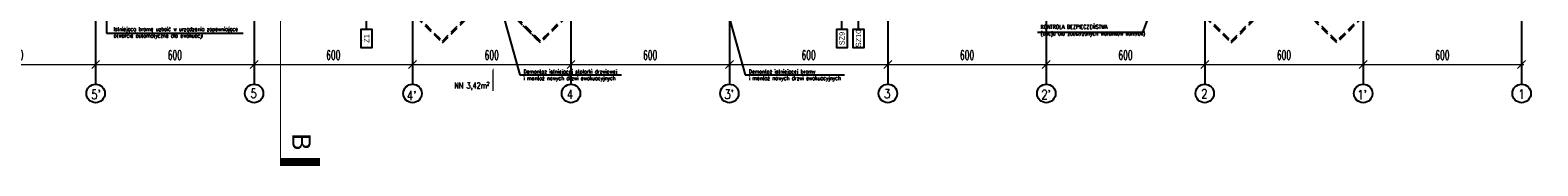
# Model space of a CAD drawing. Header units: centimetres. Extents: x -228435 to 56419, y -89367 to 477256.
# Tile 44 of 53: x -43020 to 14075, y -1864 to 3287. Entities that reach past the tile are written whole.
import ezdxf
from ezdxf.enums import TextEntityAlignment as Align

# ---------------------------------------------------------------- set-up
doc = ezdxf.new("R2010")
doc.units = ezdxf.units.CM
doc.header["$LTSCALE"] = 50
doc.header["$PDMODE"] = 35
doc.header["$PDSIZE"] = 0.1
for name, pattern in [('Kondygnacja -1$0$HIDDEN', [9.525, 6.35, -3.175]), ('Linie przekrojowe$0$DASHDOT', [25.4, 12.7, -6.35, 0, -6.35]), ('Osie rzutów$0$DASHDOT2', [12.7, 6.35, -3.175, 0, -3.175])]:
    doc.linetypes.add(name, pattern=pattern)
doc.layers.get('0').update_dxf_attribs({"color": 8})
doc.layers.get('DEFPOINTS').update_dxf_attribs({"color": 8})
for name, color, linetype in [('Kondygnacja -1$0$ARCH_INFO_ODDYMIANIE', 8, 'Continuous'), ('Kondygnacja -1$0$ARCH_INFO_OPISY', 8, 'Continuous'), ('Kondygnacja -1$0$ARCH_INFO_OPISY_PRZEGRODY_IST', 8, 'Continuous'), ('Kondygnacja -1$0$ARCH_NIEWIDOK_IST', 8, 'Kondygnacja -1$0$HIDDEN'), ('Osie rzutów$0$ARCH_INFO_OSIE_IST', 8, 'Osie rzutów$0$DASHDOT2'), ('Osie rzutów$0$ARCH_INFO_OSIE_OPISY_IST', 8, 'Continuous')]:
    doc.layers.add(name, color=color, linetype=linetype)
doc.layers.add('Linie przekrojowe$0$ARCH_LINIE PRZEKROJOWE', color=8, linetype='Continuous', lineweight=25)
doc.layers.add('Osie rzutów$0$ARCH_INFO_WYMIARY', color=8, linetype='Continuous', lineweight=9)
doc.styles.add('Kondygnacja -1$0$Arial', font='ARIAL.TTF')
doc.styles.add('Kondygnacja -1$0$Romans', font='Romans.shx', dxfattribs={"width": 0.7})
doc.styles.add('Kondygnacja -1$0$ROMANS-50-CM', font='romans.shx', dxfattribs={"width": 0.8, "height": 10})
doc.styles.add('Kondygnacja -1$0$Standard', font='txt')
doc.styles.add('Linie przekrojowe$0$Arial', font='ARIAL.TTF')
doc.styles.add('Osie rzutów$0$ROMANS-250-CM', font='romans.shx', dxfattribs={"width": 0.8, "height": 50})
doc.styles.add('Osie rzutów$0$wymiary_cuprum', font='Romans.shx', dxfattribs={"width": 0.6})
doc.dimstyles.new('Kondygnacja -1$0$ISO-25', dxfattribs={"dimtxt": 2.5, "dimasz": 2.5, "dimexe": 1.25, "dimexo": 0.625, "dimtad": 1, "dimtxsty": 'Kondygnacja -1$0$Standard', "dimcen": 2.5, "dimadec": 0, "dimazin": 0, "dimtfac": 1, "dimtmove": 0, "dimatfit": 3, "dimfxl": 0, "dimarcsym": 0})
doc.dimstyles.new('Osie rzutów$0$ARCH_ CT', dxfattribs={"dimtxt": 20, "dimasz": 20, "dimexe": 12, "dimexo": 20, "dimgap": 5, "dimtad": 1, "dimdec": 1, "dimrnd": 0.5, "dimzin": 9, "dimdsep": 46, "dimtxsty": 'Osie rzutów$0$wymiary_cuprum', "dimblk": 'Osie rzutów$0$_Oblique', "dimcen": 8, "dimdle": 12, "dimclrd": 256, "dimclre": 256, "dimclrt": 55, "dimadec": 1, "dimazin": 0, "dimtfac": 1, "dimtdec": 1, "dimtmove": 1, "dimatfit": 2, "dimldrblk": 'Osie rzutów$0$_Dot', "dimfxl": 0, "dimtolj": 1, "dimtzin": 0, "dimlwd": -1, "dimlwe": -1, "dimarcsym": 0})

# ---------------------------------------------------------------- blocks, each defined once
blk = doc.blocks.new('Linie przekrojowe$0$A$C57A9303D')
blk.add_lwpolyline([(300, 0, 3, 3, 0), (0, 0, 30, 30, 0), (0, 150, 30, 30, 0)], format="xyseb")
at = {"linetype": 'Linie przekrojowe$0$DASHDOT', "ltscale": 5, "const_width": 3}
blk.add_lwpolyline([(300, 0), (1000, 0)], dxfattribs=at)
blk = doc.blocks.new('Linie przekrojowe')
at = {"layer": 'Linie przekrojowe$0$ARCH_LINIE PRZEKROJOWE', "linetype": 'Linie przekrojowe$0$DASHDOT', "ltscale": 5, "xscale": -1, "rotation": 270}
blk.add_blockref('Linie przekrojowe$0$A$C57A9303D', (8760, 4328.6), dxfattribs=at)
at = {"layer": 'Linie przekrojowe$0$ARCH_LINIE PRZEKROJOWE', "linetype": 'Linie przekrojowe$0$DASHDOT', "ltscale": 5, "style": 'Linie przekrojowe$0$Arial'}
blk.add_text('B', height=70, rotation=270, dxfattribs=at).set_placement((8839.8, 4404.4), align=Align.MIDDLE_CENTER)
blk = doc.blocks.new('Kondygnacja -1$0$_Dot')
at = {"color": 0, "linetype": 'ByBlock', "lineweight": -2}
blk.add_line((-0.5, 0), (-1, 0), dxfattribs=at)
at = {"color": 0, "linetype": 'ByBlock', "const_width": 0.5}
blk.add_lwpolyline([(-0.25, 0, 1), (0.25, 0, 1)], format="xyb", close=True, dxfattribs=at)
blk = doc.blocks.new('Osie rzutów$0$_Oblique')
at = {"color": 0, "linetype": 'ByBlock', "lineweight": -2}
blk.add_line((-0.5, -0.5), (0.5, 0.5), dxfattribs=at)
blk = doc.blocks.new('*D1192')
at = {"layer": 'DEFPOINTS', "color": 0}
for p in [(12260, 4732.2), (12860, 4732.2), (12860, 4698.3)]:
    blk.add_point(p, dxfattribs=at)
at = {"layer": 'Osie rzutów$0$ARCH_INFO_WYMIARY'}
for p, q in [((12252, 4698.3), (12868, 4698.3)), ((12260, 4717.2), (12260, 4690.3)), ((12860, 4717.2), (12860, 4690.3))]:
    blk.add_line(p, q, dxfattribs=at)
at = {"layer": 'Osie rzutów$0$ARCH_INFO_WYMIARY', "xscale": 30, "yscale": 30, "zscale": 30, "rotation": 180}
blk.add_blockref('Osie rzutów$0$_Oblique', (12260, 4698.3), dxfattribs=at)
at = {"layer": 'Osie rzutów$0$ARCH_INFO_WYMIARY', "xscale": 30, "yscale": 30, "zscale": 30}
blk.add_blockref('Osie rzutów$0$_Oblique', (12860, 4698.3), dxfattribs=at)
at = {"layer": 'Osie rzutów$0$ARCH_INFO_WYMIARY', "color": 55, "insert": (12560, 4733.8), "char_height": 35, "attachment_point": 5, "style": 'Osie rzutów$0$wymiary_cuprum'}
blk.add_mtext('\\A1;600', dxfattribs=at)
blk = doc.blocks.new('Osie rzutów$0$_Dot')
at = {"color": 0, "linetype": 'ByBlock', "lineweight": -2}
blk.add_line((-0.5, 0), (-1, 0), dxfattribs=at)
at = {"color": 0, "linetype": 'ByBlock', "const_width": 0.5}
blk.add_lwpolyline([(-0.25, 0, 1), (0.25, 0, 1)], format="xyb", close=True, dxfattribs=at)
blk = doc.blocks.new('*D1193')
at = {"layer": 'DEFPOINTS', "color": 0}
for p in [(12860, 4732.2), (13460, 4732.2), (13460, 4698.3)]:
    blk.add_point(p, dxfattribs=at)
at = {"layer": 'Osie rzutów$0$ARCH_INFO_WYMIARY'}
for p, q in [((12852, 4698.3), (13468, 4698.3)), ((12860, 4717.2), (12860, 4690.3)), ((13460, 4717.2), (13460, 4690.3))]:
    blk.add_line(p, q, dxfattribs=at)
at = {"layer": 'Osie rzutów$0$ARCH_INFO_WYMIARY', "xscale": 30, "yscale": 30, "zscale": 30, "rotation": 180}
blk.add_blockref('Osie rzutów$0$_Oblique', (12860, 4698.3), dxfattribs=at)
at = {"layer": 'Osie rzutów$0$ARCH_INFO_WYMIARY', "xscale": 30, "yscale": 30, "zscale": 30}
blk.add_blockref('Osie rzutów$0$_Oblique', (13460, 4698.3), dxfattribs=at)
at = {"layer": 'Osie rzutów$0$ARCH_INFO_WYMIARY', "color": 55, "insert": (13160, 4733.8), "char_height": 35, "attachment_point": 5, "style": 'Osie rzutów$0$wymiary_cuprum'}
blk.add_mtext('\\A1;600', dxfattribs=at)
blk = doc.blocks.new('*D1194')
at = {"layer": 'DEFPOINTS', "color": 0}
for p in [(11660, 4732.2), (12260, 4732.2), (12260, 4698.3)]:
    blk.add_point(p, dxfattribs=at)
at = {"layer": 'Osie rzutów$0$ARCH_INFO_WYMIARY'}
for p, q in [((11652, 4698.3), (12268, 4698.3)), ((11660, 4717.2), (11660, 4690.3)), ((12260, 4717.2), (12260, 4690.3))]:
    blk.add_line(p, q, dxfattribs=at)
at = {"layer": 'Osie rzutów$0$ARCH_INFO_WYMIARY', "xscale": 30, "yscale": 30, "zscale": 30, "rotation": 180}
blk.add_blockref('Osie rzutów$0$_Oblique', (11660, 4698.3), dxfattribs=at)
at = {"layer": 'Osie rzutów$0$ARCH_INFO_WYMIARY', "xscale": 30, "yscale": 30, "zscale": 30}
blk.add_blockref('Osie rzutów$0$_Oblique', (12260, 4698.3), dxfattribs=at)
at = {"layer": 'Osie rzutów$0$ARCH_INFO_WYMIARY', "color": 55, "insert": (11960, 4733.8), "char_height": 35, "attachment_point": 5, "style": 'Osie rzutów$0$wymiary_cuprum'}
blk.add_mtext('\\A1;600', dxfattribs=at)
blk = doc.blocks.new('*D1195')
at = {"layer": 'DEFPOINTS', "color": 0}
for p in [(11060, 4732.2), (11660, 4732.2), (11660, 4698.3)]:
    blk.add_point(p, dxfattribs=at)
at = {"layer": 'Osie rzutów$0$ARCH_INFO_WYMIARY'}
for p, q in [((11052, 4698.3), (11668, 4698.3)), ((11060, 4717.2), (11060, 4690.3)), ((11660, 4717.2), (11660, 4690.3))]:
    blk.add_line(p, q, dxfattribs=at)
at = {"layer": 'Osie rzutów$0$ARCH_INFO_WYMIARY', "xscale": 30, "yscale": 30, "zscale": 30, "rotation": 180}
blk.add_blockref('Osie rzutów$0$_Oblique', (11060, 4698.3), dxfattribs=at)
at = {"layer": 'Osie rzutów$0$ARCH_INFO_WYMIARY', "xscale": 30, "yscale": 30, "zscale": 30}
blk.add_blockref('Osie rzutów$0$_Oblique', (11660, 4698.3), dxfattribs=at)
at = {"layer": 'Osie rzutów$0$ARCH_INFO_WYMIARY', "color": 55, "insert": (11360, 4733.8), "char_height": 35, "attachment_point": 5, "style": 'Osie rzutów$0$wymiary_cuprum'}
blk.add_mtext('\\A1;600', dxfattribs=at)
blk = doc.blocks.new('*D1196')
at = {"layer": 'DEFPOINTS', "color": 0}
for p in [(10460, 4732.2), (11060, 4732.2), (11060, 4698.3)]:
    blk.add_point(p, dxfattribs=at)
at = {"layer": 'Osie rzutów$0$ARCH_INFO_WYMIARY'}
for p, q in [((10452, 4698.3), (11068, 4698.3)), ((10460, 4717.2), (10460, 4690.3)), ((11060, 4717.2), (11060, 4690.3))]:
    blk.add_line(p, q, dxfattribs=at)
at = {"layer": 'Osie rzutów$0$ARCH_INFO_WYMIARY', "xscale": 30, "yscale": 30, "zscale": 30, "rotation": 180}
blk.add_blockref('Osie rzutów$0$_Oblique', (10460, 4698.3), dxfattribs=at)
at = {"layer": 'Osie rzutów$0$ARCH_INFO_WYMIARY', "xscale": 30, "yscale": 30, "zscale": 30}
blk.add_blockref('Osie rzutów$0$_Oblique', (11060, 4698.3), dxfattribs=at)
at = {"layer": 'Osie rzutów$0$ARCH_INFO_WYMIARY', "color": 55, "insert": (10760, 4733.8), "char_height": 35, "attachment_point": 5, "style": 'Osie rzutów$0$wymiary_cuprum'}
blk.add_mtext('\\A1;600', dxfattribs=at)
blk = doc.blocks.new('*D1197')
at = {"layer": 'DEFPOINTS', "color": 0}
for p in [(9860, 4732.2), (10460, 4732.2), (10460, 4698.3)]:
    blk.add_point(p, dxfattribs=at)
at = {"layer": 'Osie rzutów$0$ARCH_INFO_WYMIARY'}
for p, q in [((9852, 4698.3), (10468, 4698.3)), ((9860, 4717.2), (9860, 4690.3)), ((10460, 4717.2), (10460, 4690.3))]:
    blk.add_line(p, q, dxfattribs=at)
at = {"layer": 'Osie rzutów$0$ARCH_INFO_WYMIARY', "xscale": 30, "yscale": 30, "zscale": 30, "rotation": 180}
blk.add_blockref('Osie rzutów$0$_Oblique', (9860, 4698.3), dxfattribs=at)
at = {"layer": 'Osie rzutów$0$ARCH_INFO_WYMIARY', "xscale": 30, "yscale": 30, "zscale": 30}
blk.add_blockref('Osie rzutów$0$_Oblique', (10460, 4698.3), dxfattribs=at)
at = {"layer": 'Osie rzutów$0$ARCH_INFO_WYMIARY', "color": 55, "insert": (10160, 4733.8), "char_height": 35, "attachment_point": 5, "style": 'Osie rzutów$0$wymiary_cuprum'}
blk.add_mtext('\\A1;600', dxfattribs=at)
blk = doc.blocks.new('*D1198')
at = {"layer": 'DEFPOINTS', "color": 0}
for p in [(9260, 4732.2), (9860, 4732.2), (9860, 4698.3)]:
    blk.add_point(p, dxfattribs=at)
at = {"layer": 'Osie rzutów$0$ARCH_INFO_WYMIARY'}
for p, q in [((9252, 4698.3), (9868, 4698.3)), ((9260, 4717.2), (9260, 4690.3)), ((9860, 4717.2), (9860, 4690.3))]:
    blk.add_line(p, q, dxfattribs=at)
at = {"layer": 'Osie rzutów$0$ARCH_INFO_WYMIARY', "xscale": 30, "yscale": 30, "zscale": 30, "rotation": 180}
blk.add_blockref('Osie rzutów$0$_Oblique', (9260, 4698.3), dxfattribs=at)
at = {"layer": 'Osie rzutów$0$ARCH_INFO_WYMIARY', "xscale": 30, "yscale": 30, "zscale": 30}
blk.add_blockref('Osie rzutów$0$_Oblique', (9860, 4698.3), dxfattribs=at)
at = {"layer": 'Osie rzutów$0$ARCH_INFO_WYMIARY', "color": 55, "insert": (9560, 4733.8), "char_height": 35, "attachment_point": 5, "style": 'Osie rzutów$0$wymiary_cuprum'}
blk.add_mtext('\\A1;600', dxfattribs=at)
blk = doc.blocks.new('*D1199')
at = {"layer": 'DEFPOINTS', "color": 0}
for p in [(8660, 4732.2), (9260, 4732.2), (9260, 4698.3)]:
    blk.add_point(p, dxfattribs=at)
at = {"layer": 'Osie rzutów$0$ARCH_INFO_WYMIARY'}
for p, q in [((8652, 4698.3), (9268, 4698.3)), ((8660, 4717.2), (8660, 4690.3)), ((9260, 4717.2), (9260, 4690.3))]:
    blk.add_line(p, q, dxfattribs=at)
at = {"layer": 'Osie rzutów$0$ARCH_INFO_WYMIARY', "xscale": 30, "yscale": 30, "zscale": 30, "rotation": 180}
blk.add_blockref('Osie rzutów$0$_Oblique', (8660, 4698.3), dxfattribs=at)
at = {"layer": 'Osie rzutów$0$ARCH_INFO_WYMIARY', "xscale": 30, "yscale": 30, "zscale": 30}
blk.add_blockref('Osie rzutów$0$_Oblique', (9260, 4698.3), dxfattribs=at)
at = {"layer": 'Osie rzutów$0$ARCH_INFO_WYMIARY', "color": 55, "insert": (8960, 4733.8), "char_height": 35, "attachment_point": 5, "style": 'Osie rzutów$0$wymiary_cuprum'}
blk.add_mtext('\\A1;600', dxfattribs=at)
blk = doc.blocks.new('*D1200')
at = {"layer": 'DEFPOINTS', "color": 0}
for p in [(8060, 4732.2), (8660, 4732.2), (8660, 4698.3)]:
    blk.add_point(p, dxfattribs=at)
at = {"layer": 'Osie rzutów$0$ARCH_INFO_WYMIARY'}
for p, q in [((8052, 4698.3), (8668, 4698.3)), ((8060, 4717.2), (8060, 4690.3)), ((8660, 4717.2), (8660, 4690.3))]:
    blk.add_line(p, q, dxfattribs=at)
at = {"layer": 'Osie rzutów$0$ARCH_INFO_WYMIARY', "xscale": 30, "yscale": 30, "zscale": 30, "rotation": 180}
blk.add_blockref('Osie rzutów$0$_Oblique', (8060, 4698.3), dxfattribs=at)
at = {"layer": 'Osie rzutów$0$ARCH_INFO_WYMIARY', "xscale": 30, "yscale": 30, "zscale": 30}
blk.add_blockref('Osie rzutów$0$_Oblique', (8660, 4698.3), dxfattribs=at)
at = {"layer": 'Osie rzutów$0$ARCH_INFO_WYMIARY', "color": 55, "insert": (8360, 4733.8), "char_height": 35, "attachment_point": 5, "style": 'Osie rzutów$0$wymiary_cuprum'}
blk.add_mtext('\\A1;600', dxfattribs=at)
blk = doc.blocks.new('*D1201')
at = {"layer": 'DEFPOINTS', "color": 0}
for p in [(7460, 4732.2), (8060, 4732.2), (8060, 4698.3)]:
    blk.add_point(p, dxfattribs=at)
at = {"layer": 'Osie rzutów$0$ARCH_INFO_WYMIARY'}
for p, q in [((7452, 4698.3), (8068, 4698.3)), ((7460, 4717.2), (7460, 4690.3)), ((8060, 4717.2), (8060, 4690.3))]:
    blk.add_line(p, q, dxfattribs=at)
at = {"layer": 'Osie rzutów$0$ARCH_INFO_WYMIARY', "xscale": 30, "yscale": 30, "zscale": 30, "rotation": 180}
blk.add_blockref('Osie rzutów$0$_Oblique', (7460, 4698.3), dxfattribs=at)
at = {"layer": 'Osie rzutów$0$ARCH_INFO_WYMIARY', "xscale": 30, "yscale": 30, "zscale": 30}
blk.add_blockref('Osie rzutów$0$_Oblique', (8060, 4698.3), dxfattribs=at)
at = {"layer": 'Osie rzutów$0$ARCH_INFO_WYMIARY', "color": 55, "insert": (7760, 4733.8), "char_height": 35, "attachment_point": 5, "style": 'Osie rzutów$0$wymiary_cuprum'}
blk.add_mtext('\\A1;600', dxfattribs=at)
blk = doc.blocks.new('Osie rzutów')
at = {"layer": 'Osie rzutów$0$ARCH_INFO_OSIE_IST', "ltscale": 10}
for p, q in [((8060, 12510), (8060, 4623.26)), ((8660, 12510), (8660, 4623.26)), ((9260, 12510), (9260, 4623.26)), ((9860, 12510), (9860, 4623.26)), ((10460, 12510), (10460, 4623.26)), ((11060, 12510), (11060, 4623.26)), ((11660, 12510), (11660, 4623.26)), ((12260, 12510), (12260, 4623.26)), ((12860, 12510), (12860, 4623.26)), ((13460, 12510), (13460, 4623.26))]:
    blk.add_line(p, q, dxfattribs=at)
at = {"layer": 'Osie rzutów$0$ARCH_INFO_OSIE_OPISY_IST'}
for centre in [(8060, 4588.26), (8660, 4588.26), (9260, 4588.26), (9860, 4588.26), (10460, 4588.26), (11060, 4588.26), (11660, 4588.26), (12260, 4588.26), (12860, 4588.26), (13460, 4588.26)]:
    blk.add_circle(centre, 35, dxfattribs=at)
at = {"layer": 'Osie rzutów$0$ARCH_INFO_OSIE_OPISY_IST', "style": 'Osie rzutów$0$ROMANS-250-CM', "width": 0.8}
for s, p in [("5'", (8043.01, 4566.88)), ('5', (8646.23, 4570.86)), ("4'", (9238.54, 4562.69)), ('4', (9844.03, 4567.67)), ("3'", (10440.67, 4568.06)), ('3', (11045.56, 4570.23)), ("2'", (11641.26, 4566.62)), ('2', (12246.71, 4569.86)), ("1'", (12837.96, 4565.71)), ('1', (13447.23, 4567.86))]:
    blk.add_text(s, height=35, dxfattribs=at).set_placement(p)
at = {"layer": 'Osie rzutów$0$ARCH_INFO_WYMIARY'}
for base, p1, p2, picture, middle in [((8060, 4698.26), (7460, 4732.19), (8060, 4732.19), '*D1201', (7760, 4733.76)), ((8660, 4698.26), (8060, 4732.19), (8660, 4732.19), '*D1200', (8360, 4733.76)), ((9260, 4698.26), (8660, 4732.19), (9260, 4732.19), '*D1199', (8960, 4733.76)), ((9860, 4698.26), (9260, 4732.19), (9860, 4732.19), '*D1198', (9560, 4733.76)), ((10460, 4698.26), (9860, 4732.19), (10460, 4732.19), '*D1197', (10160, 4733.76)), ((11060, 4698.26), (10460, 4732.19), (11060, 4732.19), '*D1196', (10760, 4733.76)), ((11660, 4698.26), (11060, 4732.19), (11660, 4732.19), '*D1195', (11360, 4733.76)), ((12260, 4698.26), (11660, 4732.19), (12260, 4732.19), '*D1194', (11960, 4733.76)), ((12860, 4698.26), (12260, 4732.19), (12860, 4732.19), '*D1192', (12560, 4733.76)), ((13460, 4698.26), (12860, 4732.19), (13460, 4732.19), '*D1193', (13160, 4733.76))]:
    dim = blk.add_linear_dim(base=base, p1=p1, p2=p2, dimstyle='Osie rzutów$0$ARCH_ CT', override={"dimtxt": 35, "dimasz": 30, "dimexe": 8, "dimexo": 15, "dimgap": 18, "dimdle": 8}, dxfattribs=at)
    dim.commit()
    dim.dimension.update_dxf_attribs({"geometry": picture, "text_midpoint": middle})

msp = doc.modelspace()

# ---------------------------------------------------------------- linework, layer by layer
at = {"layer": 'Kondygnacja -1$0$ARCH_INFO_ODDYMIANIE'}
msp.add_lwpolyline([(-25486.848, 978.483, 50, 50, 0), (-25486.848, 1401.036, 250, 0, 0), (-25486.848, 1852.4, 0, 0, 0)], format="xyseb", dxfattribs=at)
at = {"layer": 'Kondygnacja -1$0$ARCH_INFO_OPISY_PRZEGRODY_IST'}
for points in [[(-30281.62, 3317.07), (-30081.62, 3317.07), (-30081.62, 2617.07), (-30481.62, 2617.07), (-30481.62, 3317.07), (-30281.62, 3317.07), (-30281.62, 4650)], [(-12276.838, 3317.07), (-12076.838, 3317.07), (-12076.838, 2617.07), (-12476.838, 2617.07), (-12476.838, 3317.07), (-12276.838, 3317.07), (-12276.838, 4850)], [(-11645.204, 3317.07), (-11445.204, 3317.07), (-11445.204, 2617.07), (-11856.609, 2617.07), (-11856.609, 3317.07), (-11645.204, 3317.07), (-11645.204, 4850)]]:
    msp.add_lwpolyline(points, dxfattribs=at)
at = {"layer": 'Kondygnacja -1$0$ARCH_NIEWIDOK_IST'}
msp.add_line((-24700, 3800), (-23700, 2800), dxfattribs=at)
for points in [[(-39925.355, 3800), (-28410, 3799.984), (-27410, 2799.984), (-26410, 3799.984), (-26410, 4250)], [(-39925.355, 3850), (-28389.289, 3849.984), (-27410, 2870.695), (-26460, 3820.695), (-26460, 4250)], [(-10540, 3800.015), (-22700, 3799.984), (-23700, 2799.984), (-24700, 3799.984), (-24700, 4250)], [(-10540, 3850), (-22720.711, 3849.984), (-23700, 2870.695), (-24650, 3820.695), (-24650, 4250)], [(-10540, 3800), (1460, 3799.984), (2460, 2799.984), (3460, 3799.984), (3460, 4340)], [(-10540, 3850), (1480.711, 3849.984), (2460, 2870.695), (3410, 3820.695), (3410, 4340)], [(14074.645, 3800), (7460, 3799.984), (6460, 2799.984), (5460, 3799.984), (5460, 4340)], [(14074.645, 3849.985), (7439.289, 3849.984), (6460, 2870.695), (5510, 3820.695), (5510, 4340)]]:
    msp.add_lwpolyline(points, dxfattribs=at)

# ---------------------------------------------------------------- block references
at = {"xscale": 10, "yscale": 10, "zscale": 10}
msp.add_blockref('Linie przekrojowe', (-121140, -45000), dxfattribs=at)
at = {"layer": 'Osie rzutów$0$ARCH_INFO_OSIE_IST', "xscale": 10, "yscale": 10, "zscale": 10}
msp.add_blockref('Osie rzutów', (-121140, -45000), dxfattribs=at)

# ---------------------------------------------------------------- texts
at = {"layer": 'Kondygnacja -1$0$ARCH_INFO_ODDYMIANIE', "insert": (-26295.412, 1152.006), "char_height": 220, "width": 1300.96413, "attachment_point": 5, "style": 'Kondygnacja -1$0$Romans'}
msp.add_mtext('NN 3,42m²', dxfattribs=at)
at = {"layer": 'Kondygnacja -1$0$ARCH_INFO_OPISY', "char_height": 150, "width": 6265.3268, "attachment_point": 1, "style": 'Kondygnacja -1$0$ROMANS-50-CM'}
for s, insert in [('Istniejącą bramę uzboić w urządzenia zapewniające \\Potwarcie automatyczne dla ewakuacji', (-39856.562, 3401.463)), ('KONTROLA BEZPIECZEŃSTWA\\P(opcja dla zaostrzonych warunków kontroli)', (-4758.764, 3486.519)), ('Demontaż istniejącej stolarki drzwiowej\\Pi montaż nowych drzwi ewakuacyjnych', (-24341.107, 1789.001)), ('Demontaż istniejącej bramy \\Pi montaż nowych drzwi ewakuacyjnych', (-15807.94, 1791.904))]:
    msp.add_mtext(s, dxfattribs=dict(at, insert=insert))
at = {"layer": 'Kondygnacja -1$0$ARCH_INFO_OPISY_PRZEGRODY_IST', "char_height": 200, "width": 700, "attachment_point": 5, "rotation": 90, "style": 'Kondygnacja -1$0$Arial'}
for s, insert in [('Ż1', (-30281.62, 2967.07)), ('SZ9', (-12276.838, 2967.07)), ('SZ10', (-11650.907, 2967.07))]:
    msp.add_mtext(s, dxfattribs=dict(at, insert=insert))

# ---------------------------------------------------------------- leaders
at = {"layer": 'Kondygnacja -1$0$ARCH_INFO_OPISY'}
for points in [[(145.275, 5980.414), (-901.031, 3190.478), (-4869.599, 3190.478)], [(-40134.225, 4850), (-40134.225, 3170.5), (-34953.031, 3170.5)], [(-25043.167, 3626.526), (-24481.686, 1593.921), (-20620.358, 1593.921)], [(-16510, 3626.526), (-15948.519, 1593.921), (-12184.489, 1593.921)]]:
    msp.add_leader(points, dimstyle='Kondygnacja -1$0$ISO-25', override={"dimscale": 5, "dimasz": 2, "dimtad": 0, "dimldrblk": 'Kondygnacja -1$0$_Dot'}, dxfattribs=at)

doc.saveas('drawing.dxf')
